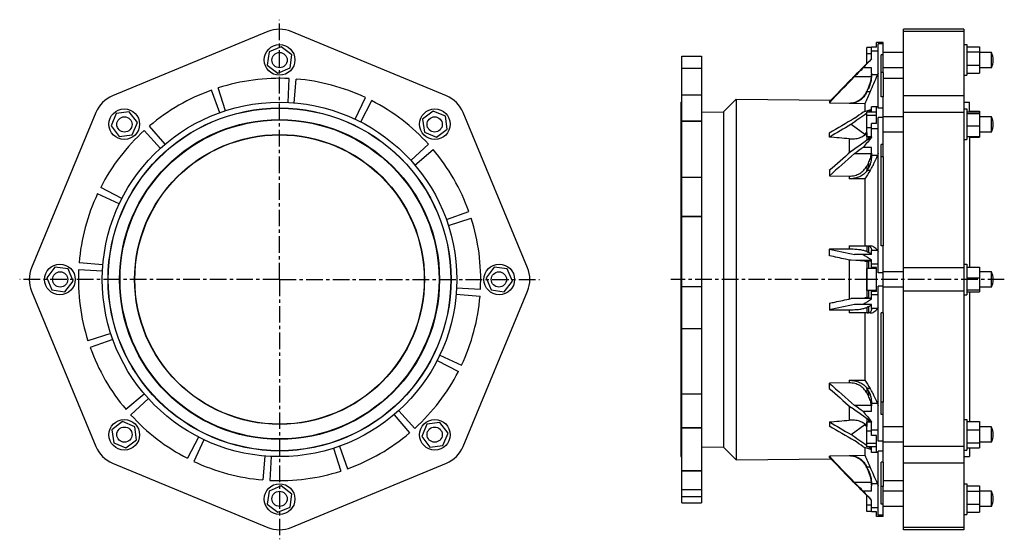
# Model space of a CAD drawing. Header units: millimetres. Extents: x -131 to 897, y -3 to 539.
import ezdxf

# ---------------------------------------------------------------- set-up
doc = ezdxf.new("R2010")
doc.units = ezdxf.units.MM
doc.header["$LTSCALE"] = 46.255
doc.linetypes.add('CENTER', pattern=[0.6, 0.375, -0.075, 0.075, -0.075])
doc.layers.get('0').update_dxf_attribs({"linetype": 'CONTINUOUS'})
for name, color, linetype in [('02___PRT_ALL_AXES', 7, 'CONTINUOUS'), ('AXES', 7, 'CONTINUOUS'), ('ROUNDS', 7, 'CONTINUOUS'), ('SURFS', 7, 'CONTINUOUS')]:
    doc.layers.add(name, color=color, linetype=linetype)

msp = doc.modelspace()

# ---------------------------------------------------------------- linework, layer by layer
at = {"color": 7, "linetype": 'Continuous'}
for p, q in [((128.3, 526.7), (-33.9, 459.6)), ((314.9, 459.6), (152.8, 526.7)), ((791.8, 6.6), (791.8, 529.1)), ((854.8, 529.1), (791.8, 529.1)), ((854.8, 526.7), (791.8, 526.7)), ((854.8, 529.1), (854.8, 6.6)), ((765.5, 446.9), (765.5, 513.9)), ((129.5, 505.6), (127.7, 491.8)), ((142.3, 510.9), (129.5, 505.6)), ((153.3, 502.4), (142.3, 510.9)), ((753.5, 493.3), (753.5, 510.2)), ((758.5, 510.2), (753.5, 510.2)), ((854.8, 513.1), (857.8, 513.1)), ((857.8, 513.1), (857.8, 481.1)), ((857.8, 510.9), (871.3, 510.9)), ((857.8, 505.6), (871.3, 505.6)), ((871.3, 510.9), (871.3, 483.4)), ((151.5, 488.7), (153.3, 502.4)), ((758.5, 503.5), (753.5, 503.5)), ((768.5, 458.4), (768.5, 502.4)), ((127.7, 491.8), (138.7, 483.4)), ((138.7, 483.4), (151.5, 488.7)), ((770.5, 483.9), (770.5, 458.4)), ((857.8, 491.8), (871.3, 491.8)), ((857.8, 483.4), (871.3, 483.4)), ((149.4, 452.6), (150.6, 477.6)), ((155.8, 452.2), (157.9, 477.1)), ((770.5, 477.9), (791.8, 477.9)), ((854.8, 481.1), (857.8, 481.1)), ((78, 442), (69.6, 465.5)), ((84.1, 444.1), (76.5, 467.9)), ((219.4, 435.2), (230.1, 457.8)), ((225.2, 432.3), (236.7, 454.6)), ((559.5, 452.9), (559.5, 82.9)), ((617.3, 456.1), (617.3, 79.6)), ((854.8, 459.6), (791.8, 459.6)), ((854.8, 452.9), (860.8, 452.9)), ((860.8, 442.8), (860.8, 452.9)), ((-51.2, 442.2), (-118.3, 280.1)), ((-16.3, 442.8), (-30.1, 441)), ((-7.9, 431.8), (-16.3, 442.8)), ((300.8, 443.7), (289.8, 435.3)), ((313.6, 438.4), (300.8, 443.7)), ((399.4, 280.1), (332.2, 442.2)), ((603.9, 442.8), (603.9, 92.9)), ((751.3, 451.4), (751.3, 443)), ((753.5, 416.9), (753.5, 442.7)), ((763.5, 442.7), (753.5, 442.7)), ((854.8, 442.2), (791.8, 442.2)), ((854.8, 446), (857.8, 446)), ((857.8, 446), (857.8, 414)), ((857.8, 442.8), (871.3, 442.8)), ((860.8, 443.7), (871.3, 443.7)), ((871.3, 443.7), (871.3, 416.3)), ((-30.1, 441), (-35.4, 428.2)), ((-13.2, 419), (-7.9, 431.8)), ((289.8, 435.3), (291.7, 421.6)), ((315.4, 424.7), (313.6, 438.4)), ((763.5, 439.2), (753.5, 439.2)), ((765.5, 274.9), (765.5, 436.9)), ((857.8, 441), (871.3, 441)), ((-35.4, 428.2), (-26.9, 417.2)), ((16.1, 404.8), (-0.7, 423.3)), ((21, 409.1), (4.8, 428.1)), ((291.7, 421.6), (304.5, 416.3)), ((304.5, 416.3), (315.4, 424.7)), ((758.5, 426.3), (753.5, 426.3)), ((857.8, 428.2), (871.3, 428.2)), ((-26.9, 417.2), (-13.2, 419)), ((758.5, 416.9), (753.5, 416.9)), ((854.8, 414), (857.8, 414)), ((857.8, 417.2), (871.3, 417.2)), ((860.8, 417.2), (860.8, 280.7)), ((860.8, 416.3), (871.3, 416.3)), ((277.5, 392.2), (296, 409.1)), ((281.7, 387.4), (300.8, 403.5)), ((768.5, 302.9), (768.5, 408.9)), ((770.5, 395.9), (770.5, 302.9)), ((751.3, 372.9), (751.3, 302.9)), ((-24, 352.6), (-46.2, 364)), ((-26.8, 346.8), (-49.4, 357.4)), ((314.6, 330.4), (338.2, 338.8)), ((316.7, 324.3), (340.5, 331.9)), ((-94.1, 280.7), (-102.5, 269.7)), ((-80.3, 278.9), (-94.1, 280.7)), ((-75, 266), (-80.3, 278.9)), ((-44.3, 276.7), (-69.2, 277.9)), ((-43.9, 283.2), (-68.8, 285.2)), ((364.5, 280.7), (356.1, 269.7)), ((378.2, 278.9), (364.5, 280.7)), ((383.5, 266), (378.2, 278.9)), ((763.5, 279.4), (753.5, 279.4)), ((753.5, 256.3), (753.5, 279.4)), ((854.8, 280.1), (791.8, 280.1)), ((854.8, 283.9), (857.8, 283.9)), ((857.8, 283.9), (857.8, 251.9)), ((857.8, 280.7), (871.3, 280.7)), ((871.3, 280.7), (871.3, 255.1)), ((-102.5, 269.7), (-97.2, 256.9)), ((356.1, 269.7), (361.4, 256.9)), ((763.5, 267.9), (753.5, 267.9)), ((857.8, 269.7), (871.3, 269.7)), ((-83.5, 255.1), (-75, 266)), ((325.3, 259), (350.3, 257.8)), ((375.1, 255.1), (383.5, 266)), ((765.5, 98.9), (765.5, 260.8)), ((-118.3, 255.6), (-51.2, 93.5)), ((-97.2, 256.9), (-83.5, 255.1)), ((324.9, 252.5), (349.8, 250.5)), ((332.2, 93.5), (399.4, 255.6)), ((361.4, 256.9), (375.1, 255.1)), ((763.5, 256.3), (753.5, 256.3)), ((854.8, 255.6), (791.8, 255.6)), ((854.8, 251.9), (857.8, 251.9)), ((857.8, 256.9), (871.3, 256.9)), ((857.8, 255.1), (871.3, 255.1)), ((860.8, 255.1), (860.8, 119.5)), ((751.3, 232.9), (751.3, 162.9)), ((768.5, 126.8), (768.5, 232.9)), ((770.5, 232.9), (770.5, 139.8)), ((-35.7, 211.5), (-59.5, 203.8)), ((-33.6, 205.3), (-57.1, 196.9)), ((307.8, 188.9), (330.5, 178.3)), ((305, 183.2), (327.2, 171.7)), ((-0.7, 148.3), (-19.8, 132.2)), ((3.6, 143.5), (-14.9, 126.7)), ((260, 126.7), (276.2, 107.6)), ((264.9, 130.9), (281.7, 112.4)), ((-23.4, 119.5), (-34.4, 111)), ((-10.6, 114.2), (-23.4, 119.5)), ((-8.8, 100.4), (-10.6, 114.2)), ((294.2, 116.7), (288.9, 103.9)), ((307.9, 118.5), (294.2, 116.7)), ((316.4, 107.5), (307.9, 118.5)), ((758.5, 118.8), (753.5, 118.8)), ((753.5, 93), (753.5, 118.8)), ((854.8, 121.7), (857.8, 121.7)), ((857.8, 121.7), (857.8, 89.7)), ((857.8, 119.5), (871.3, 119.5)), ((871.3, 119.5), (871.3, 92)), ((-34.4, 111), (-32.6, 97.3)), ((55.8, 103.4), (44.4, 81.2)), ((288.9, 103.9), (297.3, 92.9)), ((311.1, 94.7), (316.4, 107.5)), ((758.5, 109.4), (753.5, 109.4)), ((857.8, 111), (871.3, 111)), ((-32.6, 97.3), (-19.8, 92)), ((-19.8, 92), (-8.8, 100.4)), ((61.6, 100.5), (50.9, 77.9)), ((203, 93.7), (211.5, 70.2)), ((297.3, 92.9), (311.1, 94.7)), ((751.3, 92.7), (751.3, 84.4)), ((763.5, 96.5), (753.5, 96.5)), ((763.5, 93), (753.5, 93)), ((854.8, 93.5), (791.8, 93.5)), ((857.8, 97.3), (871.3, 97.3)), ((125.2, 83.5), (123.1, 58.6)), ((131.6, 83.1), (130.4, 58.1)), ((196.9, 91.7), (204.5, 67.9)), ((765.5, 21.8), (765.5, 88.8)), ((854.8, 89.7), (857.8, 89.7)), ((854.8, 82.9), (860.8, 82.9)), ((857.8, 92), (871.3, 92)), ((860.8, 92), (860.8, 82.9)), ((-33.9, 76.2), (128.3, 9)), ((152.8, 9), (314.9, 76.2)), ((768.5, 33.3), (768.5, 77.3)), ((770.5, 77.3), (770.5, 51.8)), ((854.8, 76.2), (791.8, 76.2)), ((142.3, 52.3), (129.5, 47)), ((153.3, 43.9), (142.3, 52.3)), ((770.5, 57.9), (791.8, 57.9)), ((854.8, 54.6), (857.8, 54.6)), ((857.8, 54.6), (857.8, 22.6)), ((857.8, 52.3), (871.3, 52.3)), ((871.3, 52.3), (871.3, 24.8)), ((129.5, 47), (127.7, 33.3)), ((151.5, 30.1), (153.3, 43.9)), ((753.5, 25.5), (753.5, 42.4)), ((857.8, 47), (871.3, 47)), ((127.7, 33.3), (138.7, 24.8)), ((758.5, 32.2), (753.5, 32.2)), ((857.8, 33.3), (871.3, 33.3)), ((138.7, 24.8), (151.5, 30.1)), ((758.5, 25.5), (753.5, 25.5)), ((854.8, 22.6), (857.8, 22.6)), ((857.8, 24.8), (871.3, 24.8)), ((854.8, 9), (791.8, 9)), ((854.8, 6.6), (791.8, 6.6))]:
    msp.add_line(p, q, dxfattribs=at)
for centre, radius in [((140.5, 497.1), 16), ((140.5, 267.9), 185), ((140.5, 267.9), 179), ((140.5, 267.9), 178.8), ((-21.6, 430), 16), ((302.6, 430), 16), ((140.5, 267.9), 167), ((140.5, 267.9), 166.5), ((140.5, 267.9), 151.3), ((140.5, 267.9), 151), ((-88.8, 267.9), 16), ((369.8, 267.9), 16), ((-21.6, 105.7), 16), ((302.6, 105.7), 16), ((140.5, 38.6), 16)]:
    msp.add_circle(centre, radius, dxfattribs=at)
for centre, radius, start, end in [((140.5, 497.1), 32, 67.5, 112.5), ((140.5, 267.9), 210, 87.25, 107.75), ((140.5, 267.9), 210, 64.75, 85.25), ((140.5, 267.9), 210, 109.75, 130.25), ((-21.6, 430), 32, 112.5, 157.5), ((140.5, 267.9), 210, 42.25, 62.75), ((302.6, 430), 32, 22.5, 67.5), ((140.5, 267.9), 210, 132.25, 152.75), ((140.5, 267.9), 210, 19.75, 40.25), ((140.5, 267.9), 210, 154.75, 175.25), ((140.5, 267.9), 210, 357.25, 17.75), ((-88.8, 267.9), 32, 157.5, 202.5), ((140.5, 267.9), 210, 177.25, 197.75), ((369.8, 267.9), 32, 337.5, 22.5), ((140.5, 267.9), 210, 334.75, 355.25), ((140.5, 267.9), 210, 199.75, 220.25), ((140.5, 267.9), 210, 312.25, 332.75), ((140.5, 267.9), 210, 222.25, 242.75), ((140.5, 267.9), 210, 289.75, 310.25), ((-21.6, 105.7), 32, 202.5, 247.5), ((302.6, 105.7), 32, 292.5, 337.5), ((140.5, 267.9), 210, 244.75, 265.25), ((140.5, 267.9), 210, 267.25, 287.75), ((140.5, 38.6), 32, 247.5, 292.5)]:
    msp.add_arc(centre, radius, start, end, dxfattribs=at)
at = {"layer": '02___PRT_ALL_AXES', "color": 7, "linetype": 'Continuous'}
for p, q in [((791.8, 504.8), (770.5, 504.8)), ((883.5, 504.8), (871.3, 504.8)), ((883.5, 488.9), (883.5, 504.8)), ((791.8, 488.9), (770.5, 488.9)), ((883.5, 488.9), (871.3, 488.9)), ((791.8, 437.7), (770.5, 437.7)), ((883.5, 437.7), (871.3, 437.7)), ((883.5, 421.8), (883.5, 437.7)), ((791.8, 421.8), (770.5, 421.8)), ((883.5, 421.8), (871.3, 421.8)), ((791.8, 275.8), (770.5, 275.8)), ((883.5, 275.8), (871.3, 275.8)), ((883.5, 259.9), (883.5, 275.8)), ((791.8, 259.9), (770.5, 259.9)), ((883.5, 259.9), (871.3, 259.9)), ((791.8, 113.9), (770.5, 113.9)), ((883.5, 113.9), (871.3, 113.9)), ((883.5, 98), (883.5, 113.9)), ((791.8, 98), (770.5, 98)), ((883.5, 98), (871.3, 98)), ((791.8, 46.8), (770.5, 46.8)), ((883.5, 46.8), (871.3, 46.8)), ((883.5, 30.9), (883.5, 46.8)), ((791.8, 30.9), (770.5, 30.9)), ((883.5, 30.9), (871.3, 30.9))]:
    msp.add_line(p, q, dxfattribs=at)
for centre in [(140.5, 496.9), (-21.4, 429.8), (302.4, 429.8), (-88.5, 267.9), (369.5, 267.9), (-21.4, 105.9), (302.4, 105.9), (140.5, 38.9)]:
    msp.add_circle(centre, 7.95, dxfattribs=at)
for centre in [(868.7, 496.9), (868.7, 429.8), (868.7, 267.9), (868.7, 105.9), (868.7, 38.9)]:
    msp.add_arc(centre, 16.8, 331.758, 28.242, dxfattribs=at)
at = {"layer": 'AXES', "color": 7, "linetype": 'CENTER'}
for p, q in [((140.5, 267.9), (140.5, 539.1)), ((140.5, 267.9), (-130.7, 267.9)), ((140.5, 267.9), (140.5, -3.4)), ((140.5, 267.9), (411.8, 267.9)), ((897, 267.9), (548.9, 267.9))]:
    msp.add_line(p, q, dxfattribs=at)
at = {"layer": 'AXES', "color": 7, "linetype": 'Continuous'}
for p, q in [((560.5, 501.1), (581, 501.1)), ((560.5, 460.5), (581, 460.5)), ((560.5, 48.5), (581, 48.5)), ((560.5, 34.6), (581, 34.6))]:
    msp.add_line(p, q, dxfattribs=at)
at = {"layer": 'ROUNDS', "color": 7, "linetype": 'Continuous'}
for p, q in [((560.5, 34.6), (560.5, 501.1)), ((581, 501.1), (581, 34.6)), ((560.5, 488.6), (581, 488.6)), ((560.5, 488.5), (581, 488.5)), ((560.5, 433.4), (581, 433.4)), ((560.5, 433.3), (581, 433.3)), ((581, 374.5), (560.5, 374.5)), ((581, 374.4), (560.5, 374.4)), ((560.5, 333.9), (581, 333.9)), ((560.5, 333.8), (581, 333.8)), ((581, 260.3), (560.5, 260.3)), ((581, 260.2), (560.5, 260.2)), ((560.5, 216.7), (581, 216.7)), ((560.5, 216.6), (581, 216.6)), ((581, 148.1), (560.5, 148.1)), ((581, 148), (560.5, 148)), ((560.5, 113.2), (581, 113.2)), ((560.5, 113.1), (581, 113.1)), ((581, 68), (560.5, 68)), ((581, 67.9), (560.5, 67.9))]:
    msp.add_line(p, q, dxfattribs=at)
at = {"layer": 'SURFS', "color": 7, "linetype": 'Continuous'}
for p, q in [((763.5, 510.5), (763.5, 515.4)), ((770.5, 515.4), (763.5, 515.4)), ((770.5, 513.9), (765.5, 513.9)), ((770.5, 483.9), (770.5, 515.4)), ((758.5, 498.3), (758.5, 510.5)), ((763.5, 510.5), (758.5, 510.5)), ((765.5, 506.1), (758.5, 506.1)), ((758.5, 498.4), (758.5, 498.3)), ((770.5, 502.4), (768.5, 502.4)), ((758.5, 488.8), (749.7, 488.8)), ((758.5, 483.4), (758.5, 488.8)), ((770.5, 483.9), (768.5, 483.9)), ((740.7, 479.8), (758.3, 479.8)), ((764.7, 481.4), (758.5, 481.4)), ((753.4, 464.2), (753.4, 463.3)), ((753.7, 463.9), (753.4, 463.3)), ((757, 463.9), (753.7, 463.9)), ((755.2, 468.1), (755.2, 467.1)), ((559.5, 452.9), (560.5, 452.9)), ((603.9, 442.8), (617.3, 456.1)), ((617.3, 456.1), (716, 455.1)), ((714.4, 453.4), (714.4, 452.4)), ((714.4, 452.4), (735.1, 452.1)), ((770.5, 458.4), (768.5, 458.4)), ((770.5, 395.9), (770.5, 458.4)), ((581, 442.6), (603.9, 442.8)), ((735.1, 452.1), (735.1, 451.5)), ((751.3, 451.4), (735.1, 451.5)), ((758.5, 445), (755.3, 442.7)), ((758.5, 442.7), (758.5, 448.3)), ((763.5, 448.3), (758.5, 448.3)), ((765.5, 448.3), (758.5, 448.3)), ((763.5, 430.6), (763.5, 448.3)), ((770.5, 446.9), (765.5, 446.9)), ((770.5, 436.9), (765.5, 436.9)), ((751.4, 419.4), (737, 429.7)), ((758.5, 416.3), (758.5, 430.6)), ((763.5, 430.6), (758.5, 430.6)), ((765.5, 425), (758.5, 425)), ((714.4, 416.6), (714.4, 420.7)), ((735.1, 414.8), (735.1, 399.7)), ((753.4, 420.9), (753.5, 421.1)), ((753.4, 420.9), (753.4, 413.1)), ((755.2, 416.9), (755.2, 414.3)), ((758.5, 405.7), (749.7, 405.7)), ((758.5, 399.6), (758.5, 405.7)), ((770.5, 408.9), (768.5, 408.9)), ((740.7, 399.4), (758.3, 399.4)), ((764.7, 397.4), (758.5, 397.4)), ((770.5, 395.9), (768.5, 395.9)), ((714.4, 381.6), (714.4, 376)), ((753.4, 386.1), (753.4, 381.3)), ((753.7, 381.7), (753.4, 381.3)), ((757, 381.7), (753.7, 381.7)), ((755.2, 389.4), (755.2, 384.1)), ((714.4, 376), (735.1, 375.8)), ((735.1, 375.8), (735.1, 373)), ((751.3, 372.9), (735.1, 373)), ((735.1, 299.5), (714.4, 299.4)), ((714.4, 292.6), (714.4, 299.4)), ((735.1, 302.9), (735.1, 299.5)), ((735.1, 302.9), (757, 302.9)), ((753.4, 302.9), (753.4, 297)), ((755.2, 302.7), (755.2, 296.2)), ((764.7, 298.2), (758.5, 298.2)), ((770.5, 302.9), (768.5, 302.9)), ((770.5, 232.9), (770.5, 302.9)), ((735.1, 288.3), (735.1, 247.5)), ((751.4, 287.1), (737, 287.9)), ((758.5, 287.8), (737, 287.9)), ((758.5, 293.9), (740.7, 293.9)), ((758.5, 293.9), (758.5, 297)), ((758.5, 279.4), (758.5, 288.4)), ((753.4, 286.6), (753.4, 249.1)), ((755.2, 286.1), (755.2, 279.4)), ((765.5, 283.9), (758.5, 283.9)), ((763.5, 280.4), (758.5, 280.4)), ((763.5, 255.4), (763.5, 280.4)), ((770.5, 274.9), (765.5, 274.9)), ((770.5, 260.8), (765.5, 260.8)), ((737, 247.9), (751.4, 248.6)), ((758.5, 247.9), (737, 247.9)), ((755.2, 256.3), (755.2, 249.6)), ((758.5, 247.3), (758.5, 256.3)), ((763.5, 255.4), (758.5, 255.4)), ((765.5, 251.8), (758.5, 251.8)), ((714.4, 243.1), (714.4, 236.3)), ((758.5, 241.9), (740.7, 241.9)), ((753.4, 238.7), (753.4, 232.9)), ((755.2, 239.5), (755.2, 233)), ((758.5, 238.7), (758.5, 241.9)), ((764.7, 237.5), (758.5, 237.5)), ((714.4, 236.3), (735.1, 236.2)), ((735.1, 236.2), (735.1, 232.9)), ((757, 232.9), (735.1, 232.9)), ((770.5, 232.9), (768.5, 232.9)), ((735.1, 159.9), (714.4, 159.7)), ((714.4, 154.1), (714.4, 159.7)), ((735.1, 162.7), (751.3, 162.9)), ((735.1, 162.7), (735.1, 159.9)), ((753.4, 154.4), (753.4, 149.6)), ((753.4, 154.4), (753.7, 154)), ((757, 154), (753.7, 154)), ((755.2, 151.6), (755.2, 146.3)), ((735.1, 136), (735.1, 120.9)), ((758.3, 136.4), (740.7, 136.4)), ((764.7, 138.3), (758.5, 138.3)), ((758.5, 130), (758.5, 136.1)), ((770.5, 139.8), (768.5, 139.8)), ((770.5, 77.3), (770.5, 139.8)), ((758.5, 130), (749.7, 130)), ((770.5, 126.8), (768.5, 126.8)), ((714.4, 119.1), (714.4, 115)), ((737, 106), (751.4, 116.3)), ((753.4, 122.6), (753.4, 114.8)), ((753.5, 114.7), (753.4, 114.8)), ((755.2, 121.4), (755.2, 118.8)), ((758.5, 105.1), (758.5, 119.4)), ((765.5, 110.7), (758.5, 110.7)), ((763.5, 105.1), (758.5, 105.1)), ((763.5, 87.4), (763.5, 105.1)), ((581, 93.2), (603.9, 92.9)), ((603.9, 92.9), (617.3, 79.6)), ((758.5, 90.8), (755.3, 93)), ((758.5, 87.4), (758.5, 93)), ((770.5, 98.9), (765.5, 98.9)), ((559.5, 82.9), (560.5, 82.9)), ((735.1, 83.6), (714.4, 83.3)), ((714.4, 82.3), (714.4, 83.3)), ((735.1, 84.2), (751.3, 84.4)), ((735.1, 84.2), (735.1, 83.6)), ((765.5, 87.4), (758.5, 87.4)), ((763.5, 87.4), (758.5, 87.4)), ((770.5, 88.8), (765.5, 88.8)), ((617.3, 79.6), (716, 80.7)), ((753.4, 72.4), (753.4, 71.5)), ((753.4, 72.4), (753.7, 71.9)), ((770.5, 77.3), (768.5, 77.3)), ((757, 71.9), (753.7, 71.9)), ((755.2, 68.6), (755.2, 67.6)), ((758.3, 55.9), (740.7, 55.9)), ((764.7, 54.4), (758.5, 54.4)), ((758.5, 46.9), (758.5, 52.3)), ((770.5, 51.8), (768.5, 51.8)), ((770.5, 20.4), (770.5, 51.8)), ((560.5, 41.4), (581, 41.4)), ((758.5, 46.9), (749.7, 46.9)), ((758.5, 37.4), (758.5, 37.4)), ((758.5, 25.2), (758.5, 37.4)), ((770.5, 33.3), (768.5, 33.3)), ((765.5, 29.6), (758.5, 29.6)), ((763.5, 25.2), (758.5, 25.2)), ((763.5, 20.4), (763.5, 25.2)), ((770.5, 21.8), (765.5, 21.8)), ((770.5, 20.4), (763.5, 20.4))]:
    msp.add_line(p, q, dxfattribs=at)
for centre, radius, start, end in [((1693.8, -385.5), 1286.8, 136.6214, 137.1994), ((722, 483.8), 36.6, 353.7934, 359.3082), ((715.1, 483.4), 43.5, 357.3391, 359.9965), ((3932.3, -2610.8), 4442.7, 135.9206, 136.4111), ((4644.3, -3338.1), 5460.8, 135.6865, 136.0269), ((720, 483.9), 38.6, 335.8548, 353.9413), ((175.8, 730.5), 639.4, 335.3582, 337.0719), ((211.4, 712.8), 596.6, 335.3433, 335.6849), ((1238.5, -1072.2), 1591.6, 107.5502, 107.8854), ((2878.5, -3238.1), 4250.9, 120.192, 120.6037), ((2997.6, -3491.7), 4526.3, 119.9632, 120.2939), ((1802.8, -468.5), 1368.7, 139.7248, 140.3024), ((795.8, 418.1), 37.5, 181.9087, 182.3891), ((4375, -3770.6), 5535.4, 131.0889, 131.4), ((740.1, 402.2), 18.4, 351.2457, 359.9826), ((3388.4, -2614.4), 4011.6, 131.3, 131.8027), ((704.5, 399.6), 54.1, 357.614, 359.9971), ((703.8, 414), 59.4, 327.0294, 329.7427), ((2401.1, 8194.3), 8073.1, 257.94016, 258.13126), ((753.7, 295.5), 7.31, 78.3707, 90.0057), ((744, 297), 14.5, 0.0091, 4.6041), ((1239.2, 646.5), 588.6, 216.2829, 216.4138), ((1360.5, 1273.6), 1154.6, 238.0588, 238.5759), ((732.8, 208.3), 80.9, 75.278, 76.7293), ((1360.5, -737.9), 1154.6, 121.4241, 121.9412), ((731.4, 333.2), 86.9, 283.3208, 284.6718), ((2281.9, -7096), 7498, 101.86142, 102.06717), ((744, 238.7), 14.5, 355.3959, 359.9909), ((1239.2, -110.8), 588.6, 143.5862, 143.7171), ((753.7, 240.2), 7.31, 269.9943, 281.6293), ((3582.7, 3369.4), 4304.6, 228.2144, 228.6829), ((4593.8, 4555.8), 5867.3, 228.60881, 228.90228), ((702.3, 120.8), 61.2, 30.2966, 32.9313), ((740.2, 133.6), 18.3, 0.0043, 8.7674), ((704.5, 136.1), 54.1, 0.0029, 2.386), ((1802.8, 1004.3), 1368.7, 219.6976, 220.2752), ((2867.9, 3803.8), 4267.8, 239.6961, 240.0469), ((2728.9, 3518.9), 3955.3, 239.381, 239.8234), ((796.3, 117.6), 38.1, 177.6155, 178.0894), ((1238.5, 1607.9), 1591.6, 252.1146, 252.4498), ((3932.3, 3146.5), 4442.7, 223.5889, 224.0794), ((4644.3, 3873.8), 5460.8, 223.9731, 224.3135), ((207.9, -178.7), 600.5, 24.3162, 24.6556), ((720, 51.8), 38.6, 6.0587, 24.1452), ((155.8, -203.6), 661.3, 22.9564, 24.6135), ((722, 51.9), 36.6, 0.6918, 6.2066), ((715.1, 52.3), 43.5, 0.0035, 2.6609), ((1693.8, 921.2), 1286.8, 222.8006, 223.3786)]:
    msp.add_arc(centre, radius, start, end, dxfattribs=at)
for centre, major_axis, start_param, end_param in [((898.3, 280.1), (1460, -141.9), 1.690696, 1.704965), ((898.3, 255.6), (1460, 141.9), -1.704965, -1.690696)]:
    msp.add_ellipse(centre, major_axis=major_axis, ratio=0.081179, start_param=start_param, end_param=end_param, dxfattribs=at)
for points in [[(758.5, 498.3), (751.3, 491.1), (744.2, 483.9), (737, 476.7)], [(749.7, 488.8), (746.7, 485.8), (743.7, 482.8), (740.7, 479.8)], [(765.5, 483.2), (765.2, 482.6), (765, 482), (764.7, 481.4)], [(757, 463.9), (755.1, 459.7), (753.2, 455.5), (751.3, 451.4)], [(755.2, 468.1), (754.6, 466.8), (754, 465.5), (753.4, 464.2)], [(749.7, 442.5), (746.7, 440.4), (743.7, 438.2), (740.7, 436.1)], [(753.5, 441.4), (748, 437.5), (742.5, 433.6), (737, 429.7)], [(758.5, 416.7), (751.4, 411.6), (744.2, 406.5), (737, 401.4)], [(749.7, 405.7), (746.7, 403.6), (743.7, 401.5), (740.7, 399.4)], [(765.5, 399.5), (765.2, 398.8), (765, 398.1), (764.7, 397.4)], [(757, 381.7), (755.1, 378.8), (753.2, 375.8), (751.3, 372.9)], [(755.2, 389.4), (754.6, 388.3), (754, 387.2), (753.4, 386.1)], [(753.4, 297), (754, 296.8), (754.6, 296.5), (755.2, 296.2)], [(755.2, 239.5), (754.6, 239.2), (754, 238.9), (753.4, 238.7)], [(751.3, 162.9), (753.2, 159.9), (755.1, 157), (757, 154)], [(753.4, 149.6), (754, 148.5), (754.6, 147.4), (755.2, 146.3)], [(758.5, 119), (751.4, 124.1), (744.2, 129.2), (737, 134.3)], [(749.7, 130), (746.7, 132.1), (743.7, 134.2), (740.7, 136.4)], [(764.7, 138.3), (765, 137.6), (765.2, 136.9), (765.5, 136.2)], [(753.5, 94.3), (748, 98.2), (742.5, 102.1), (737, 106)], [(749.7, 93.2), (746.7, 95.3), (743.7, 97.5), (740.7, 99.6)], [(751.3, 84.4), (753.2, 80.2), (755.1, 76), (757, 71.9)], [(753.4, 71.5), (754, 70.2), (754.6, 68.9), (755.2, 67.6)], [(758.5, 37.4), (751.3, 44.6), (744.2, 51.8), (737, 59)], [(749.7, 46.9), (746.7, 49.9), (743.7, 52.9), (740.7, 55.9)], [(764.7, 54.4), (765, 53.7), (765.2, 53.1), (765.5, 52.5)]]:
    msp.add_open_spline(points, degree=3, dxfattribs=at)
for points, knots in [([(758.5, 481.4), (758.4, 479), (757.7, 474.1), (756.2, 469.4), (755.2, 467.1)], [0, 0, 0, 0, 0.482888, 1, 1, 1, 1]), ([(735.1, 452.1), (736, 452.1), (738, 452.3), (740.9, 452.9), (743.6, 454), (747, 455.9), (750.6, 459.2), (752.6, 462.5), (753.4, 464.2)], [0, 0, 0, 0, 0.126017, 0.25192, 0.377611, 0.503011, 0.752146, 1, 1, 1, 1]), ([(753.4, 463.3), (752.6, 461.5), (750.5, 458.3), (746.9, 455.1), (743.5, 453.2), (740.8, 452.2), (738, 451.6), (736, 451.5), (735.1, 451.5)], [0, 0, 0, 0, 0.249698, 0.499376, 0.624533, 0.749689, 0.874843, 1, 1, 1, 1]), ([(751.4, 419.4), (751.6, 419.6), (752.4, 420.3), (753, 421.1), (753.5, 421.7)], [0, 0, 0, 0, 0.253234, 1, 1, 1, 1]), ([(735.1, 414.8), (737, 414.6), (740.7, 414.6), (745.1, 415.5), (748.3, 416.8), (750.3, 418), (752, 419.3), (753, 420.4), (753.4, 420.9)], [0, 0, 0, 0, 0.283647, 0.54895, 0.6722, 0.78833, 0.897386, 1, 1, 1, 1]), ([(753.5, 421.3), (753.4, 421.2), (752.7, 420.5), (752, 419.9), (751.4, 419.4)], [0, 0, 0, 0, 0.245819, 1, 1, 1, 1]), ([(755.2, 389.4), (756, 391), (757.3, 394.2), (758.1, 397.6), (758.3, 399.4)], [0, 0, 0, 0, 0.504055, 1, 1, 1, 1]), ([(758.5, 397.4), (758.4, 396.2), (758.2, 393.8), (757.6, 390.3), (756.7, 387), (755.7, 385), (755.2, 384.1)], [0, 0, 0, 0, 0.266791, 0.522935, 0.7671, 1, 1, 1, 1]), ([(757, 381.7), (757.7, 382.8), (759.1, 385.2), (761.8, 390.3), (763.6, 394.5), (764.7, 397.4)], [0, 0, 0, 0, 0.226792, 0.470775, 1, 1, 1, 1]), ([(735.1, 375.8), (737, 375.8), (740.9, 376.2), (745.3, 378), (748.4, 380.1), (750.4, 381.9), (752.1, 383.9), (753, 385.3), (753.4, 386.1)], [0, 0, 0, 0, 0.263513, 0.52013, 0.644604, 0.765999, 0.884371, 1, 1, 1, 1]), ([(753.4, 381.3), (752.6, 380), (750.9, 378.2), (748.3, 376.4), (745.2, 374.7), (740.7, 373.3), (737, 373), (735.1, 373)], [0, 0, 0, 0, 0.220667, 0.339775, 0.464368, 0.726804, 1, 1, 1, 1]), ([(753.4, 297), (753, 297.2), (752, 297.6), (750.3, 298.1), (748.3, 298.5), (745.1, 299), (740.7, 299.4), (737, 299.5), (735.1, 299.5)], [0, 0, 0, 0, 0.077735, 0.172029, 0.282055, 0.406413, 0.689724, 1, 1, 1, 1]), ([(755.2, 302.7), (755.6, 302.6), (756.4, 302.4), (757.1, 301.8), (757.8, 301.1), (758.2, 300.1), (758.4, 299.1), (758.5, 298.5), (758.5, 298.2)], [0, 0, 0, 0, 0.243351, 0.355425, 0.467452, 0.709853, 0.848083, 1, 1, 1, 1]), ([(764.7, 298.2), (764.2, 298.9), (763.1, 300.2), (761.1, 301.7), (759.1, 302.7), (757.7, 302.9), (757, 302.9)], [0, 0, 0, 0, 0.290048, 0.546341, 0.778575, 1, 1, 1, 1]), ([(737, 287.9), (735.1, 288.3), (727.6, 289.8), (720, 291.4), (714.4, 292.6)], [0, 0, 0, 0, 0.250535, 1, 1, 1, 1]), ([(758.3, 293.9), (758.2, 294.1), (757.9, 294.5), (757.2, 295.1), (756.3, 295.7), (755.5, 296.1), (755.2, 296.2)], [0, 0, 0, 0, 0.187638, 0.413213, 0.683004, 1, 1, 1, 1]), ([(751.4, 287.1), (752, 287.1), (753, 287.1), (754.4, 287.2), (755.6, 287.2), (756.6, 287.2), (757.3, 287.3), (757.8, 287.3), (758.1, 287.3), (758.3, 287.4), (758.4, 287.4), (758.5, 287.4), (758.5, 287.4), (758.5, 287.5), (758.5, 287.5)], [0, 0, 0, 0, 0.227057, 0.426887, 0.59822, 0.74, 0.851355, 0.895418, 0.931659, 0.960057, 0.980643, 0.988057, 0.993625, 1, 1, 1, 1]), ([(755.2, 286.1), (755, 286.2), (754.4, 286.4), (753.9, 286.5), (753.4, 286.6)], [0, 0, 0, 0, 0.232689, 1, 1, 1, 1]), ([(714.4, 243.1), (716.3, 243.5), (723.8, 245.1), (731.3, 246.7), (737, 247.9)], [0, 0, 0, 0, 0.249433, 1, 1, 1, 1]), ([(758.5, 248.2), (758.5, 248.3), (758.5, 248.3), (758.5, 248.3), (758.4, 248.3), (758.3, 248.3), (758.1, 248.4), (757.8, 248.4), (757.3, 248.4), (756.6, 248.5), (755.6, 248.5), (754.4, 248.6), (753, 248.6), (752, 248.6), (751.4, 248.6)], [0, 0, 0, 0, 0.006375, 0.011943, 0.019357, 0.039943, 0.068341, 0.104582, 0.148645, 0.26, 0.40178, 0.573113, 0.772943, 1, 1, 1, 1]), ([(753.4, 249.1), (753.6, 249.1), (754.2, 249.3), (754.7, 249.4), (755.2, 249.6)], [0, 0, 0, 0, 0.267149, 1, 1, 1, 1]), ([(735.1, 236.2), (737, 236.2), (740.7, 236.3), (745.1, 236.7), (748.3, 237.2), (750.3, 237.6), (752, 238.1), (753, 238.5), (753.4, 238.7)], [0, 0, 0, 0, 0.310276, 0.593587, 0.717945, 0.827971, 0.922265, 1, 1, 1, 1]), ([(755.2, 239.5), (755.5, 239.7), (756.3, 240), (757.2, 240.6), (757.9, 241.2), (758.2, 241.6), (758.3, 241.9)], [0, 0, 0, 0, 0.316998, 0.586788, 0.812362, 1, 1, 1, 1]), ([(758.5, 237.5), (758.5, 237.2), (758.4, 236.6), (758.2, 235.6), (757.8, 234.6), (757.1, 233.9), (756.4, 233.3), (755.6, 233.1), (755.2, 233)], [0, 0, 0, 0, 0.151917, 0.290147, 0.532548, 0.644575, 0.756649, 1, 1, 1, 1]), ([(757, 232.9), (757.7, 232.9), (759.1, 233.1), (761.1, 234), (763.1, 235.5), (764.2, 236.8), (764.7, 237.5)], [0, 0, 0, 0, 0.221425, 0.453658, 0.709953, 1, 1, 1, 1]), ([(735.1, 162.7), (737, 162.7), (740.7, 162.4), (745.2, 161), (748.3, 159.3), (750.9, 157.5), (752.6, 155.7), (753.4, 154.4)], [0, 0, 0, 0, 0.273196, 0.535632, 0.660225, 0.779333, 1, 1, 1, 1]), ([(753.4, 149.6), (753, 150.4), (752.1, 151.8), (750.4, 153.8), (748.4, 155.6), (745.3, 157.7), (740.9, 159.5), (737, 159.9), (735.1, 159.9)], [0, 0, 0, 0, 0.115629, 0.234001, 0.355396, 0.47987, 0.736487, 1, 1, 1, 1]), ([(755.2, 151.6), (755.7, 150.7), (756.7, 148.7), (757.6, 145.4), (758.2, 142), (758.4, 139.6), (758.5, 138.3)], [0, 0, 0, 0, 0.2329, 0.477065, 0.733209, 1, 1, 1, 1]), ([(758.3, 136.4), (758.1, 138.1), (757.3, 141.5), (756, 144.8), (755.2, 146.3)], [0, 0, 0, 0, 0.495946, 1, 1, 1, 1]), ([(764.7, 138.3), (763.6, 141.2), (761.8, 145.4), (759.1, 150.5), (757.7, 152.9), (757, 154)], [0, 0, 0, 0, 0.529225, 0.773207, 1, 1, 1, 1]), ([(753.4, 114.8), (753, 115.4), (752, 116.4), (750.3, 117.8), (748.3, 118.9), (745.1, 120.2), (740.7, 121.1), (737, 121.1), (735.1, 120.9)], [0, 0, 0, 0, 0.102614, 0.21167, 0.3278, 0.45105, 0.716353, 1, 1, 1, 1]), ([(753.5, 114), (753.4, 114.2), (752.7, 115), (752, 115.8), (751.4, 116.3)], [0, 0, 0, 0, 0.246877, 1, 1, 1, 1]), ([(751.4, 116.3), (751.6, 116.2), (752.3, 115.6), (753, 114.9), (753.5, 114.4)], [0, 0, 0, 0, 0.254353, 1, 1, 1, 1]), ([(735.1, 84.2), (736, 84.2), (738, 84.1), (740.8, 83.5), (743.5, 82.5), (746.9, 80.6), (750.5, 77.4), (752.6, 74.2), (753.4, 72.4)], [0, 0, 0, 0, 0.125157, 0.250311, 0.375467, 0.500624, 0.750302, 1, 1, 1, 1]), ([(753.4, 71.5), (752.6, 73.2), (750.6, 76.5), (747, 79.8), (743.6, 81.8), (740.9, 82.8), (738, 83.5), (736, 83.6), (735.1, 83.6)], [0, 0, 0, 0, 0.247854, 0.496989, 0.622389, 0.74808, 0.873983, 1, 1, 1, 1]), ([(755.2, 68.6), (756.2, 66.3), (757.7, 61.6), (758.4, 56.7), (758.5, 54.4)], [0, 0, 0, 0, 0.517112, 1, 1, 1, 1])]:
    msp.add_open_spline(points, degree=3, knots=knots, dxfattribs=at)

doc.saveas('drawing.dxf')
